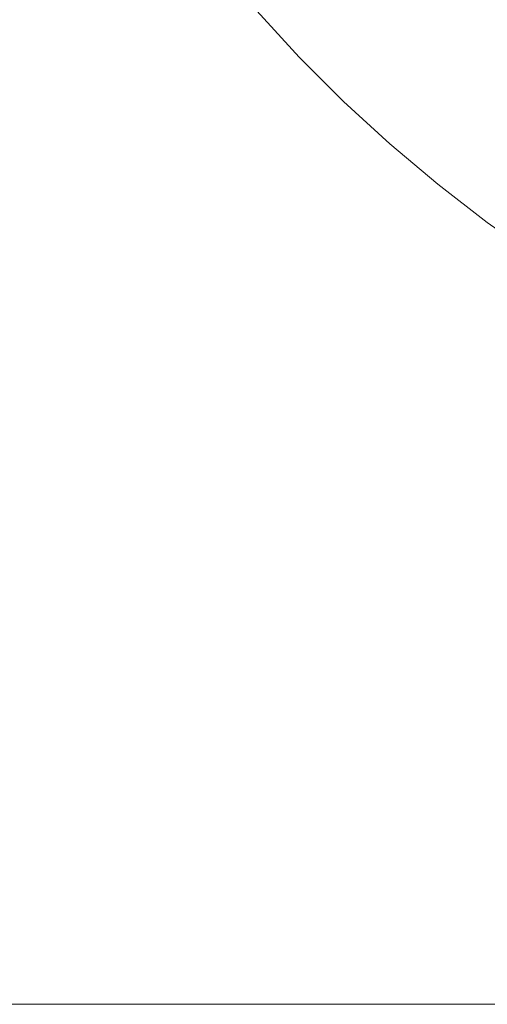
# Model space of a CAD drawing. Header units: centimetres. Extents: x -25.9 to 27.4, y -21.7 to -19.9.
# Tile 57 of 202: x -8.0608 to -7.9659, y -21.56 to -21.36. Entities that reach past the tile are written whole.
import ezdxf

# ---------------------------------------------------------------- set-up
doc = ezdxf.new("R2010")
doc.units = ezdxf.units.CM
doc.header["$LTSCALE"] = 2.54
doc.layers.add('Lucido design-1', color=7, linetype='Continuous')

# ---------------------------------------------------------------- blocks, each defined once
blk = doc.blocks.new('Gruppo-5-1')
at = {"color": 7, "linetype": 'Continuous', "lineweight": 9}
blk.add_3dface([(-25.78748, -19.96, 876.42138), (-25.78748, -21.56, 876.42138), (27.31252, -21.56, 876.42138), (27.31252, -19.96, 876.42138)], dxfattribs=at)
for points, invisible_edges in [([(-25.78748, -21.56, 875.62138), (-8.06085, -21.28357, 875.62138), (-8.05536, -21.29506, 875.62138)], 9), ([(-8.05536, -21.29506, 875.62138), (-8.04939, -21.30631, 875.62138), (-25.78748, -21.56, 875.62138)], 10), ([(-25.78748, -21.56, 875.62138), (-8.04939, -21.30631, 875.62138), (-8.04294, -21.31729, 875.62138)], 9), ([(-8.04294, -21.31729, 875.62138), (-8.03603, -21.32799, 875.62138), (-25.78748, -21.56, 875.62138)], 10), ([(-25.78748, -21.56, 875.62138), (-8.03603, -21.32799, 875.62138), (-8.02868, -21.33839, 875.62138)], 9), ([(-8.02868, -21.33839, 875.62138), (-8.02089, -21.34847, 875.62138), (-25.78748, -21.56, 875.62138)], 10), ([(-25.78748, -21.56, 875.62138), (-8.02089, -21.34847, 875.62138), (-8.01268, -21.3582, 875.62138)], 9), ([(-7.99794, -21.36171, 875.62174), (-8.00631, -21.35259, 875.62174), (-8.00322, -21.34987, 875.62218), (-7.99497, -21.35886, 875.62218)], 15), ([(-7.9807, -21.3616, 875.62356), (-7.98909, -21.35322, 875.62356), (-7.98618, -21.35044, 875.6245), (-7.97792, -21.3587, 875.6245)], 15), ([(-7.9641, -21.36068, 875.62687), (-7.97246, -21.353, 875.62687), (-7.96979, -21.35022, 875.62829), (-7.96155, -21.35778, 875.62829)], 15), ([(-8.00092, -21.36456, 875.62148), (-8.00941, -21.35532, 875.62148), (-8.00631, -21.35259, 875.62174), (-7.99794, -21.36171, 875.62174)], 15), ([(-7.98351, -21.36453, 875.62279), (-7.99201, -21.35603, 875.62279), (-7.98909, -21.35322, 875.62356), (-7.9807, -21.3616, 875.62356)], 15), ([(-7.96669, -21.36362, 875.6256), (-7.97517, -21.35583, 875.6256), (-7.97246, -21.353, 875.62687), (-7.9641, -21.36068, 875.62687)], 15), ([(-8.00407, -21.36758, 875.62138), (-8.01268, -21.3582, 875.62138), (-8.00941, -21.35532, 875.62148), (-8.00092, -21.36456, 875.62148)], 14), ([(-7.96932, -21.36661, 875.6245), (-7.97792, -21.3587, 875.6245), (-7.97517, -21.35583, 875.6256), (-7.96669, -21.36362, 875.6256)], 15), ([(-7.98634, -21.36749, 875.62218), (-7.99497, -21.35886, 875.62218), (-7.99201, -21.35603, 875.62279), (-7.98351, -21.36453, 875.62279)], 15), ([(-8.01268, -21.3582, 875.62138), (-8.00407, -21.36758, 875.62138), (-25.78748, -21.56, 875.62138)], 10), ([(-7.98919, -21.37046, 875.62174), (-7.99794, -21.36171, 875.62174), (-7.99497, -21.35886, 875.62218), (-7.98634, -21.36749, 875.62218)], 15), ([(-7.97197, -21.36962, 875.62356), (-7.9807, -21.3616, 875.62356), (-7.97792, -21.3587, 875.6245), (-7.96932, -21.36661, 875.6245)], 15), ([(-7.99205, -21.37344, 875.62148), (-8.00092, -21.36456, 875.62148), (-7.99794, -21.36171, 875.62174), (-7.98919, -21.37046, 875.62174)], 15), ([(-7.97465, -21.37267, 875.62279), (-7.98351, -21.36453, 875.62279), (-7.9807, -21.3616, 875.62356), (-7.97197, -21.36962, 875.62356)], 15), ([(-7.95789, -21.37105, 875.6256), (-7.96669, -21.36362, 875.6256), (-7.9641, -21.36068, 875.62687), (-7.95543, -21.368, 875.62687)], 15), ([(-7.96039, -21.37414, 875.6245), (-7.96932, -21.36661, 875.6245), (-7.96669, -21.36362, 875.6256), (-7.95789, -21.37105, 875.6256)], 15), ([(-7.99506, -21.37659, 875.62138), (-8.00407, -21.36758, 875.62138), (-8.00092, -21.36456, 875.62148), (-7.99205, -21.37344, 875.62148)], 14), ([(-7.97735, -21.37574, 875.62218), (-7.98634, -21.36749, 875.62218), (-7.98351, -21.36453, 875.62279), (-7.97465, -21.37267, 875.62279)], 15), ([(-25.78748, -21.56, 875.62138), (-8.00407, -21.36758, 875.62138), (-7.99506, -21.37659, 875.62138)], 9), ([(-7.98007, -21.37883, 875.62174), (-7.98919, -21.37046, 875.62174), (-7.98634, -21.36749, 875.62218), (-7.97735, -21.37574, 875.62218)], 15), ([(-7.96291, -21.37726, 875.62356), (-7.97197, -21.36962, 875.62356), (-7.96932, -21.36661, 875.6245), (-7.96039, -21.37414, 875.6245)], 15), ([(-7.96546, -21.38042, 875.62279), (-7.97465, -21.37267, 875.62279), (-7.97197, -21.36962, 875.62356), (-7.96291, -21.37726, 875.62356)], 15), ([(-7.9828, -21.38193, 875.62148), (-7.99205, -21.37344, 875.62148), (-7.98919, -21.37046, 875.62174), (-7.98007, -21.37883, 875.62174)], 15), ([(-7.98568, -21.3852, 875.62138), (-7.99506, -21.37659, 875.62138), (-7.99205, -21.37344, 875.62148), (-7.9828, -21.38193, 875.62148)], 14), ([(-7.96803, -21.3836, 875.62218), (-7.97735, -21.37574, 875.62218), (-7.97465, -21.37267, 875.62279), (-7.96546, -21.38042, 875.62279)], 15), ([(-7.97061, -21.3868, 875.62174), (-7.98007, -21.37883, 875.62174), (-7.97735, -21.37574, 875.62218), (-7.96803, -21.3836, 875.62218)], 15), ([(-25.78748, -21.56, 875.62138), (-7.99506, -21.37659, 875.62138), (-7.98568, -21.3852, 875.62138)], 9), ([(-7.97321, -21.39002, 875.62148), (-7.9828, -21.38193, 875.62148), (-7.98007, -21.37883, 875.62174), (-7.97061, -21.3868, 875.62174)], 15), ([(-7.97595, -21.39341, 875.62138), (-7.98568, -21.3852, 875.62138), (-7.9828, -21.38193, 875.62148), (-7.97321, -21.39002, 875.62148)], 14), ([(-7.95837, -21.39106, 875.62218), (-7.96803, -21.3836, 875.62218), (-7.96546, -21.38042, 875.62279), (-7.95594, -21.38778, 875.62279)], 15), ([(-7.96082, -21.39437, 875.62174), (-7.97061, -21.3868, 875.62174), (-7.96803, -21.3836, 875.62218), (-7.95837, -21.39106, 875.62218)], 15), ([(-7.98568, -21.3852, 875.62138), (-7.97595, -21.39341, 875.62138), (-25.78748, -21.56, 875.62138)], 10), ([(-7.96328, -21.39769, 875.62148), (-7.97321, -21.39002, 875.62148), (-7.97061, -21.3868, 875.62174), (-7.96082, -21.39437, 875.62174)], 15), ([(-7.96587, -21.4012, 875.62138), (-7.97595, -21.39341, 875.62138), (-7.97321, -21.39002, 875.62148), (-7.96328, -21.39769, 875.62148)], 14), ([(-7.97595, -21.39341, 875.62138), (-7.96587, -21.4012, 875.62138), (-25.78748, -21.56, 875.62138)], 10), ([(-25.78748, -21.56, 875.62138), (-7.96587, -21.4012, 875.62138), (-7.95547, -21.40855, 875.62138)], 9), ([(-7.95547, -21.40855, 875.62138), (-7.94477, -21.41546, 875.62138), (-25.78748, -21.56, 875.62138)], 10), ([(-25.78748, -21.56, 875.62138), (-7.94477, -21.41546, 875.62138), (-7.93379, -21.4219, 875.62138)], 9), ([(-7.93379, -21.4219, 875.62138), (-7.92254, -21.42788, 875.62138), (-25.78748, -21.56, 875.62138)], 10), ([(-7.92254, -21.42788, 875.62138), (-7.91105, -21.43337, 875.62138), (-25.78748, -21.56, 875.62138)], 10), ([(-25.78748, -21.56, 875.62138), (-7.91105, -21.43337, 875.62138), (-7.89934, -21.43837, 875.62138)], 9), ([(-7.89934, -21.43837, 875.62138), (-7.88742, -21.44286, 875.62138), (-25.78748, -21.56, 875.62138)], 10), ([(-25.78748, -21.56, 875.62138), (-7.88742, -21.44286, 875.62138), (-7.87533, -21.44685, 875.62138)], 9), ([(-7.87533, -21.44685, 875.62138), (-7.86307, -21.45032, 875.62138), (-25.78748, -21.56, 875.62138)], 10), ([(-25.78748, -21.56, 875.62138), (-7.86307, -21.45032, 875.62138), (-7.85068, -21.45327, 875.62138)], 9), ([(-7.85068, -21.45327, 875.62138), (-7.83818, -21.45568, 875.62138), (-25.78748, -21.56, 875.62138)], 10), ([(-25.78748, -21.56, 875.62138), (-7.83818, -21.45568, 875.62138), (-7.82559, -21.45757, 875.62138)], 9), ([(-7.82559, -21.45757, 875.62138), (-7.81292, -21.45892, 875.62138), (-25.78748, -21.56, 875.62138)], 10), ([(-7.81292, -21.45892, 875.62138), (-7.80021, -21.45973, 875.62138), (-25.78748, -21.56, 875.62138)], 10), ([(-25.78748, -21.56, 875.62138), (-7.80021, -21.45973, 875.62138), (-7.78748, -21.46, 875.62138)], 9), ([(-7.78748, -21.46, 875.62138), (9.31252, -21.46, 875.62138), (27.31252, -21.56, 875.62138), (-25.78748, -21.56, 875.62138)], 10), ([(27.31252, -21.56392, 876.42131), (27.31252, -21.56, 876.42138), (-25.78748, -21.56, 876.42138), (-25.78748, -21.56392, 876.42131)], 8), ([(-25.78748, -21.56197, 875.6214), (-25.78748, -21.56, 875.62138), (27.31252, -21.56, 875.62138), (27.31252, -21.56197, 875.6214)], 8)]:
    blk.add_3dface(points, dxfattribs=dict(at, invisible_edges=invisible_edges))

msp = doc.modelspace()

# ---------------------------------------------------------------- block references
at = {"layer": 'Lucido design-1', "color": 7}
msp.add_blockref('Gruppo-5-1', (0, 0), dxfattribs=at)

doc.saveas('drawing.dxf')
